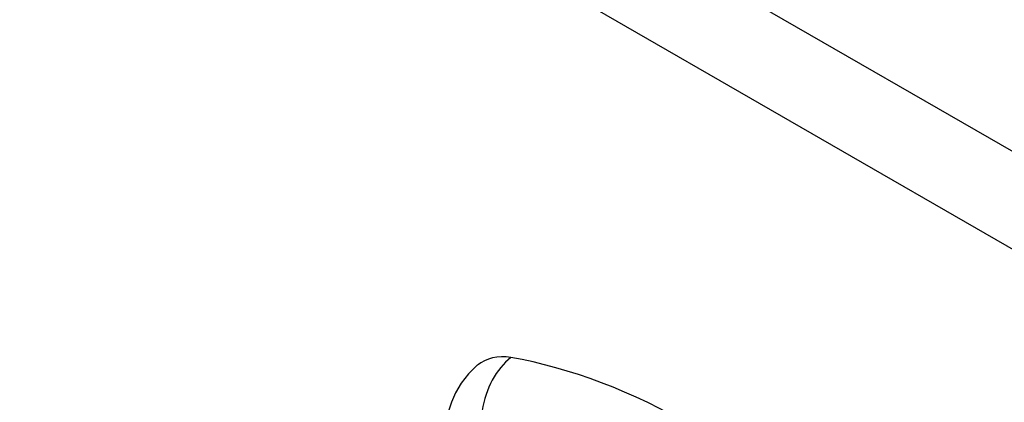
# Model space of a CAD drawing. Header units: inches. Extents: x 11 to 342, y 26 to 169.
# Tile 126 of 149: x 336.892 to 338.52, y 132.25 to 132.882. Entities that reach past the tile are written whole.
import ezdxf

# ---------------------------------------------------------------- set-up
doc = ezdxf.new("R2010")
doc.units = ezdxf.units.IN
doc.header["$MEASUREMENT"] = 0
doc.layers.add('Visible Edges(ANSI)', color=7, linetype='Continuous', lineweight=25)
doc.layers.add('Visible Tangent Edges(ANSI)', color=7, linetype='Continuous', lineweight=25)

msp = doc.modelspace()

# ---------------------------------------------------------------- linework, layer by layer
at = {"layer": 'Visible Edges(ANSI)', "flags": 128}
for points in [[(337.6484, 132.311), (337.6338, 132.2969), (337.6218, 132.2815), (337.6125, 132.2657), (337.6056, 132.2499)], [(337.6056, 132.2499), (337.5928, 132.2118), (337.5818, 132.1725), (337.5725, 132.1323), (337.5649, 132.091), (337.5591, 132.0488), (337.5549, 132.0058), (337.5525, 131.9619), (337.5516, 131.9173), (337.5524, 131.8721), (337.5549, 131.8262), (337.5589, 131.7798), (337.5645, 131.733), (337.5716, 131.6857), (337.5803, 131.638), (337.5905, 131.5901), (337.6022, 131.542)]]:
    msp.add_lwpolyline(points, dxfattribs=at)
at = {"layer": 'Visible Edges(ANSI)'}
for centre, major_axis, start_param, end_param in [((337.7452, 132.1633), (-0.0884, 0.1535), 5.835982, 6.382176), ((338.007, 131.1466), (-0.6483, 1.1259), 5.16346, 5.835982)]:
    msp.add_ellipse(centre, major_axis=major_axis, ratio=0.578093, start_param=start_param, end_param=end_param, dxfattribs=at)
at = {"layer": 'Visible Tangent Edges(ANSI)'}
for p, q in [((290.3909, 160.3877), (341.0233, 131.2305)), ((340.9533, 131.1092), (290.3209, 160.2665))]:
    msp.add_line(p, q, dxfattribs=at)
msp.add_ellipse((337.7427, 132.2245), major_axis=(-0.02, -0.1164), ratio=0.735728, start_param=3.82822, end_param=4.736579, dxfattribs=at)

doc.saveas('drawing.dxf')
